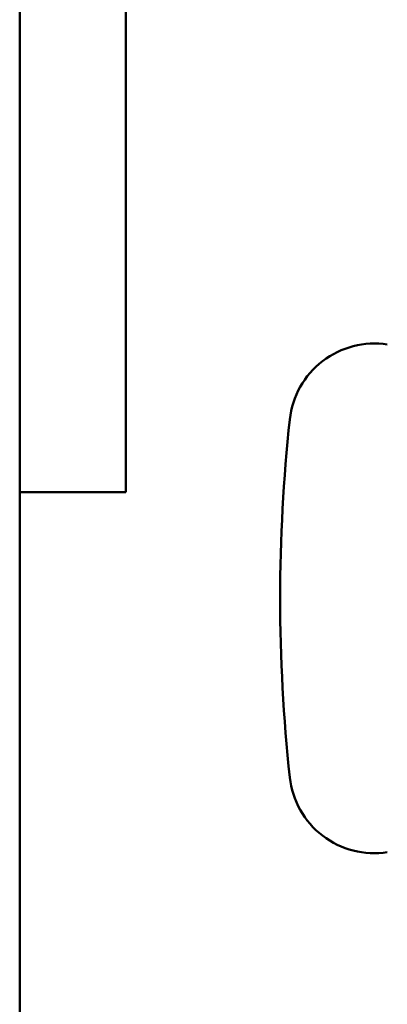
# Model space of a CAD drawing. Header units: millimetres. Extents: x 0 to 1891, y -60 to 594.
# Tile 31 of 118: x 281 to 298, y 337 to 383. Entities that reach past the tile are written whole.
import ezdxf

# ---------------------------------------------------------------- set-up
doc = ezdxf.new("R2010")
doc.units = ezdxf.units.MM
doc.layers.add('Sichtbar (ISO)', color=7, linetype='Continuous', lineweight=50)

msp = doc.modelspace()

# ---------------------------------------------------------------- linework, layer by layer
at = {"layer": 'Sichtbar (ISO)'}
for p, q in [((281.183, 461.885), (281.187, 321.885)), ((286.184, 440.883), (286.186, 360.883)), ((286.186, 360.883), (281.186, 360.883))]:
    msp.add_line(p, q, dxfattribs=at)
for centre, radius, start, end in [((297.875, 363.88), 4, 81.1879, 173.8392), ((371.988, 355.88), 78.544, 173.83922, 186.16078), ((297.875, 347.88), 4, 186.1608, 278.8123)]:
    msp.add_arc(centre, radius, start, end, dxfattribs=at)

doc.saveas('drawing.dxf')
